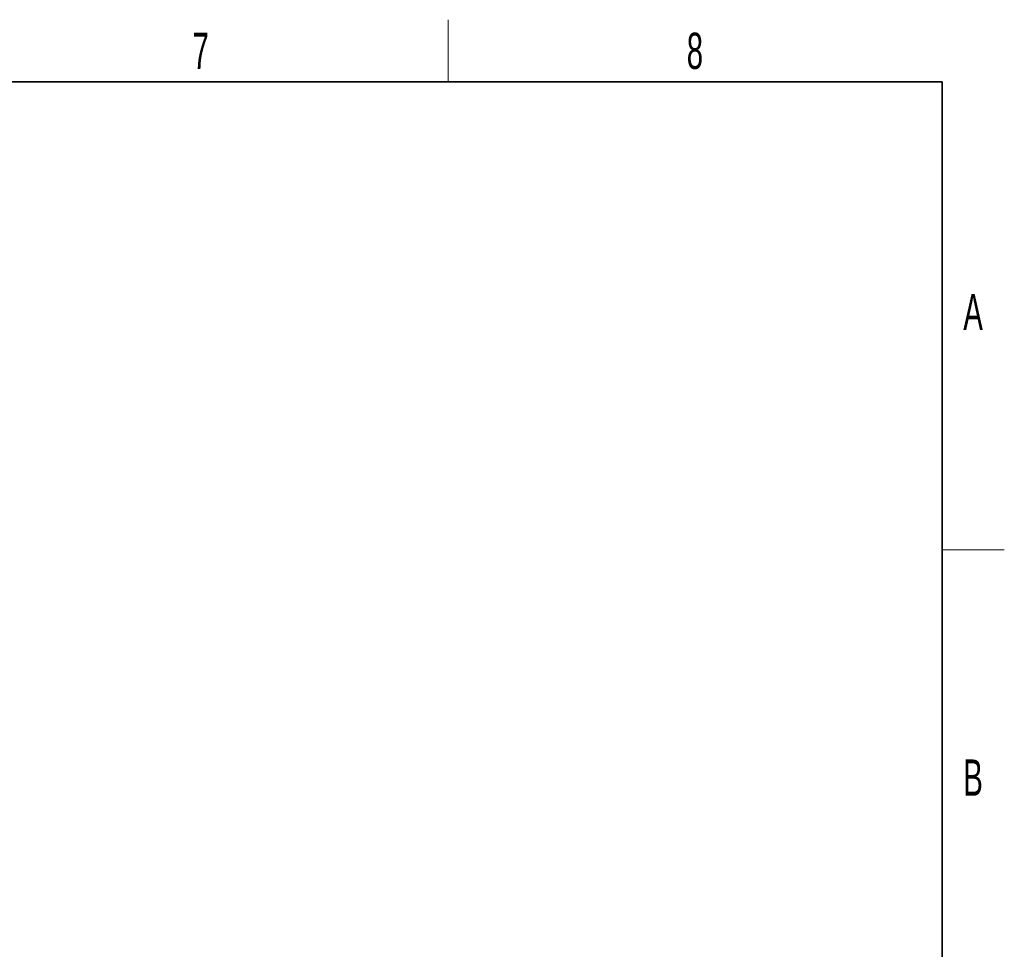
# Model space of a CAD drawing. Header units: millimetres. Extents: x 5 to 418, y 2 to 292.
# Tile 20 of 20: x 319 to 414, y 199 to 288. Entities that reach past the tile are written whole.
import ezdxf

# ---------------------------------------------------------------- set-up
doc = ezdxf.new("R2010")
doc.units = ezdxf.units.MM
doc.layers.add('SLD-0', color=7, linetype='Continuous')
doc.styles.add('SLDTEXTSTYLE0', font='TXT', dxfattribs={"width": 0.605})

msp = doc.modelspace()

# ---------------------------------------------------------------- linework, layer by layer
at = {"layer": 'SLD-0', "lineweight": 18}
for p, q in [((360.25, 282.5), (360.25, 288.5)), ((408, 237.25), (414, 237.25))]:
    msp.add_line(p, q, dxfattribs=at)
at = {"layer": 'SLD-0', "lineweight": 35}
for p, q in [((408, 282.5), (26, 282.5)), ((408, 12), (408, 282.5))]:
    msp.add_line(p, q, dxfattribs=at)

# ---------------------------------------------------------------- texts
at = {"layer": 'SLD-0', "char_height": 3.5, "attachment_point": 2, "style": 'SLDTEXTSTYLE0'}
for s, insert in [('7', (336.3527, 287.243)), ('8', (384.1027, 287.243)), ('A', (410.9816, 262.0011)), ('B', (410.9816, 217.0011))]:
    msp.add_mtext(s, dxfattribs=dict(at, insert=insert))

doc.saveas('drawing.dxf')
